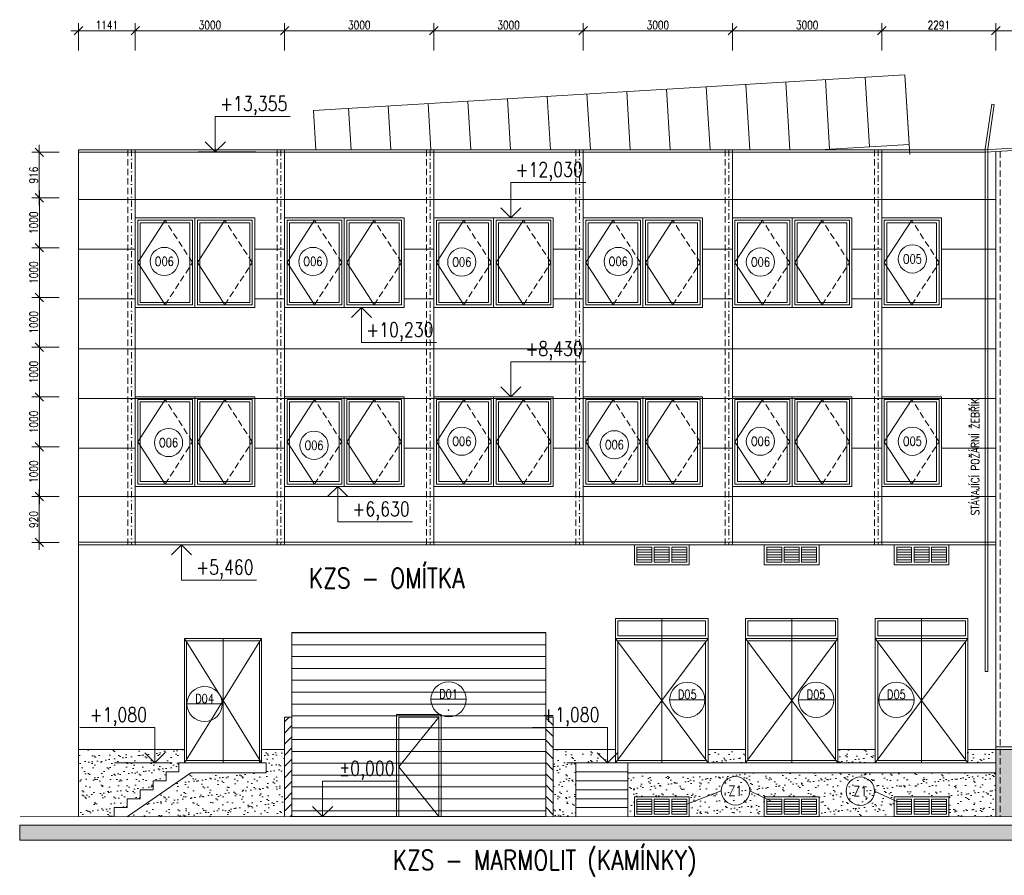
# Model space of a CAD drawing. Header units: millimetres. Extents: x -485339 to 350584, y -1189934 to 0.
# Tile 36 of 178: x -225259 to -205476, y -973818 to -956629. Entities that reach past the tile are written whole.
import ezdxf
from ezdxf.enums import TextEntityAlignment as Align

# ---------------------------------------------------------------- set-up
doc = ezdxf.new("R2010")
doc.units = ezdxf.units.MM
doc.header["$LTSCALE"] = 10
doc.linetypes.add('DASHDOT', pattern=[25.4, 12.7, -6.35, 0, -6.35])
doc.linetypes.add('ČÁRKOVANÁ', pattern=[19.05, 12.7, -6.35])
doc.layers.get('Defpoints').update_dxf_attribs({"color": 201})
for name, color, linetype, lineweight in [('N_dveře', 10, 'Continuous', 18), ('N_okna', 10, 'Continuous', 18), ('N_popis', 10, 'Continuous', 18), ('N_popis_fasáda', 212, 'Continuous', 18), ('N_popis_otvory', 10, 'Continuous', 18), ('N_čáry_obv.plášt', 212, 'Continuous', 18), ('N_čáry_plné', 10, 'Continuous', 18), ('N_šrary', 10, 'Continuous', 18), ('St__otvory_dveře', 40, 'Continuous', 18), ('St_kóty_výškové', 132, 'Continuous', 18), ('St_otvory_okna', 40, 'Continuous', 18), ('St_popis', 250, 'Continuous', 18), ('St_sloupy_opláštění_pohled', 25, 'ČÁRKOVANÁ', 18), ('St_čáry_obrys', 5, 'Continuous', 35), ('St_čáry_plné', 250, 'Continuous', 18), ('St_šrafy', 250, 'Continuous', 18)]:
    doc.layers.add(name, color=color, linetype=linetype, lineweight=lineweight)
doc.styles.add('ROMANS', font='romans.shx', dxfattribs={"width": 0.8})
doc.styles.get("Standard").update_dxf_attribs({"font": 'simplex.shx', "width": 0.8})
doc.dimstyles.new('stavebníM100', dxfattribs={"dimtxt": 165, "dimasz": 170, "dimexe": 150, "dimexo": 100, "dimgap": 30, "dimtad": 1, "dimdec": 0, "dimtxsty": 'Standard', "dimblk": 'OBLIQUE', "dimcen": -2.5, "dimdle": 150, "dimclrd": 256, "dimclre": 256, "dimclrt": 256, "dimadec": 4, "dimazin": 0, "dimtfac": 1, "dimtdec": 0, "dimtmove": 2, "dimatfit": 3, "dimldrblk": 'OBLIQUE', "dimfxl": 400, "dimfxlon": 1, "dimlwd": -1, "dimlwe": -1, "dimarcsym": 0})

# ---------------------------------------------------------------- blocks, each defined once
blk = doc.blocks.new('G$C4C01F9E8')
at = {"layer": 'St__otvory_dveře', "color": 0}
for points in [[(0, 0), (1860, 0), (1860, 2500), (0, 2500)], [(50, 50), (1810, 50), (1810, 2450), (50, 2450)]]:
    blk.add_lwpolyline(points, close=True, dxfattribs=at)
for points in [[(0, 2500), (930, 1250), (0, 0)], [(930, 0), (930, 2500)], [(1860, 2500), (930, 1250), (1860, 0)]]:
    blk.add_lwpolyline(points, dxfattribs=at)
blk = doc.blocks.new('G$CCE6EB1B3')
at = {"layer": 'St__otvory_dveře', "color": 0}
for points in [[(-550, -400), (550, -400), (550, 0), (-550, 0)], [(-500, -350), (-200, -350), (-200, -50), (-500, -50)], [(-150, -350), (150, -350), (150, -50), (-150, -50)], [(200, -350), (500, -350), (500, -50), (200, -50)]]:
    blk.add_lwpolyline(points, close=True, dxfattribs=at)
for points in [[(-500, -100), (-200, -100)], [(-500, -150), (-200, -150)], [(-150, -100), (150, -100)], [(-150, -150), (150, -150)], [(200, -100), (500, -100)], [(200, -150), (500, -150)], [(-500, -200), (-200, -200)], [(-500, -250), (-200, -250)], [(-500, -300), (-200, -300)], [(-150, -200), (150, -200)], [(-150, -250), (150, -250)], [(-150, -300), (150, -300)], [(200, -200), (500, -200)], [(200, -250), (500, -250)], [(200, -300), (500, -300)]]:
    blk.add_lwpolyline(points, dxfattribs=at)
blk = doc.blocks.new('G$C2A535DCC')
at = {"layer": 'St__otvory_dveře', "color": 0}
for p, q in [((775, 1250), (0, 2500)), ((0, 2500), (1550, 2500)), ((0, 2500), (775, 1250)), ((0, 2500), (0, 0)), ((1550, 2500), (0, 2500)), ((0, 0), (0, 2500)), ((0, 2500), (0, 2500)), ((0, 2450), (1508, 2450)), ((0, 2450), (0, 0)), ((1508, 2450), (0, 2450)), ((0, 0), (0, 2450)), ((42, 2450), (1508, 2450)), ((42, 2450), (42, 50)), ((1508, 2450), (42, 2450)), ((42, 50), (42, 2450)), ((775, 1250), (1550, 2500)), ((775, 2500), (775, 0)), ((1550, 2500), (775, 1250)), ((775, 0), (775, 2500)), ((775, 2500), (775, 2500)), ((1508, 2450), (1508, 0)), ((1508, 2450), (1508, 50)), ((1508, 0), (1508, 2450)), ((1508, 50), (1508, 2450)), ((1550, 2500), (1550, 0)), ((1550, 0), (1550, 2500)), ((1550, 2500), (1550, 2500)), ((0, 0), (775, 1250)), ((775, 1250), (0, 0)), ((1550, 0), (775, 1250)), ((775, 1250), (1550, 0)), ((0, 0), (0, 0)), ((0, 0), (0, 0)), ((0, 0), (1508, 0)), ((0, 0), (1550, 0)), ((42, 50), (42, 50)), ((1508, 50), (42, 50)), ((42, 50), (42, 50)), ((42, 50), (1508, 50)), ((775, 0), (775, 0)), ((0, 0), (0, 0)), ((1508, 0), (0, 0)), ((0, 0), (0, 0)), ((1550, 0), (0, 0)), ((0, 0), (0, 0)), ((1550, 0), (1550, 0))]:
    blk.add_line(p, q, dxfattribs=at)
blk = doc.blocks.new('G$C234DA3A5')
at = {"layer": 'St_otvory_okna', "color": 0}
for points in [[(0, 0), (1200, 0), (1200, 1800), (0, 1800)], [(50, 50), (1150, 50), (1150, 1750), (50, 1750)], [(100, 100), (1100, 100), (1100, 1700), (100, 1700)]]:
    blk.add_lwpolyline(points, close=True, dxfattribs=at)
blk.add_lwpolyline([(600, 50), (50, 900), (600, 1750)], dxfattribs=at)
at = {"layer": 'St_otvory_okna', "color": 0, "linetype": 'ČÁRKOVANÁ'}
blk.add_lwpolyline([(600, 50), (1150, 900), (600, 1750)], dxfattribs=at)
blk = doc.blocks.new('*U3985')
at = {"color": 0, "linetype": 'ByBlock', "lineweight": -2}
blk.add_line((3, 0), (-7, 0), dxfattribs=at)
for points in [[(0, 0), (0, 6.12), (0, 6.12), (-13, 6.12)], [(1.75, 1.75), (0, 0), (-1.75, 1.75)]]:
    blk.add_lwpolyline(points, dxfattribs=at)
at = {"color": 0, "linetype": 'ByBlock', "lineweight": -2, "style": 'ROMANS', "width": 0.8}
for tag, p in [('VYSKA', (-3.45, 9.62)), ('POPIS_001', (-12.5, 5.12))]:
    blk.add_attdef(tag, text='', height=2.5, dxfattribs=at).set_placement(p, align=Align.TOP_RIGHT)
blk = doc.blocks.new('*U4031')
at = {"color": 0, "linetype": 'ByBlock', "lineweight": -2}
blk.add_line((3, 0), (-7, 0), dxfattribs=at)
for points in [[(0, 0), (0, -6.12), (0, -6.12), (-13, -6.12)], [(1.75, -1.75), (0, 0), (-1.75, -1.75)]]:
    blk.add_lwpolyline(points, dxfattribs=at)
at = {"color": 0, "linetype": 'ByBlock', "lineweight": -2, "style": 'ROMANS', "width": 0.8}
for tag, p in [('VYSKA', (-3.45, -2.62)), ('POPIS_001', (-12.5, -7.13))]:
    blk.add_attdef(tag, text='', height=2.5, dxfattribs=at).set_placement(p, align=Align.TOP_RIGHT)
blk = doc.blocks.new('*U4033')
at = {"color": 0, "linetype": 'ByBlock', "lineweight": -2}
blk.add_line((3, 0), (-7, 0), dxfattribs=at)
for points in [[(0, 0), (0, 6.12), (0, 6.12), (-13, 6.12)], [(1.75, 1.75), (0, 0), (-1.75, 1.75)]]:
    blk.add_lwpolyline(points, dxfattribs=at)
at = {"color": 0, "linetype": 'ByBlock', "lineweight": -2, "style": 'ROMANS', "width": 0.8}
for tag, p in [('VYSKA', (-3.45, 9.62)), ('POPIS_001', (-12.5, 5.12))]:
    blk.add_attdef(tag, text='', height=2.5, dxfattribs=at).set_placement(p, align=Align.TOP_RIGHT)
blk = doc.blocks.new('*U4035')
at = {"color": 0, "linetype": 'ByBlock', "lineweight": -2}
blk.add_line((-3, 0), (7, 0), dxfattribs=at)
for points in [[(0, 0), (0, 6.12), (0, 6.12), (13, 6.12)], [(-1.75, 1.75), (0, 0), (1.75, 1.75)]]:
    blk.add_lwpolyline(points, dxfattribs=at)
at = {"color": 0, "linetype": 'ByBlock', "lineweight": -2, "style": 'ROMANS', "width": 0.8}
blk.add_attdef('VYSKA', text='', height=2.5, dxfattribs=at).set_placement((12.5, 9.62), align=Align.TOP_RIGHT)
blk.add_attdef('POPIS_001', text='', height=2.5, dxfattribs=at).set_placement((12.5, 5.12), align=Align.TOP_LEFT)
blk = doc.blocks.new('_OBLIQUE')
at = {"color": 0, "linetype": 'ByBlock'}
blk.add_line((-0.5, -0.5), (0.5, 0.5), dxfattribs=at)
blk = doc.blocks.new('*D6683')
at = {"layer": 'Defpoints', "color": 0}
for p in [(-222937, -956850), (-224078, -959243), (-222937, -959243)]:
    blk.add_point(p, dxfattribs=at)
at = {"layer": 'N_popis_fasáda'}
for p, q in [((-224228, -956850), (-222787, -956850)), ((-224078, -957250), (-224078, -956700)), ((-222937, -957250), (-222937, -956700))]:
    blk.add_line(p, q, dxfattribs=at)
at = {"layer": 'N_popis_fasáda', "linetype": 'ByBlock', "xscale": 170, "yscale": 170, "zscale": 170, "rotation": 180}
blk.add_blockref('_OBLIQUE', (-224078, -956850), dxfattribs=at)
at = {"layer": 'N_popis_fasáda', "linetype": 'ByBlock', "xscale": 170, "yscale": 170, "zscale": 170}
blk.add_blockref('_OBLIQUE', (-222937, -956850), dxfattribs=at)
at = {"layer": 'N_popis_fasáda', "insert": (-223508, -956737), "char_height": 165, "attachment_point": 5}
blk.add_mtext('1141', dxfattribs=at)
blk = doc.blocks.new('*D6684')
at = {"layer": 'Defpoints', "color": 0}
for p in [(-219937, -956850), (-222937, -959243), (-219937, -959243)]:
    blk.add_point(p, dxfattribs=at)
at = {"layer": 'N_popis_fasáda'}
for p, q in [((-223087, -956850), (-219787, -956850)), ((-222937, -957250), (-222937, -956700)), ((-219937, -957250), (-219937, -956700))]:
    blk.add_line(p, q, dxfattribs=at)
at = {"layer": 'N_popis_fasáda', "linetype": 'ByBlock', "xscale": 170, "yscale": 170, "zscale": 170, "rotation": 180}
blk.add_blockref('_OBLIQUE', (-222937, -956850), dxfattribs=at)
at = {"layer": 'N_popis_fasáda', "linetype": 'ByBlock', "xscale": 170, "yscale": 170, "zscale": 170}
blk.add_blockref('_OBLIQUE', (-219937, -956850), dxfattribs=at)
at = {"layer": 'N_popis_fasáda', "insert": (-221437, -956737), "char_height": 165, "attachment_point": 5}
blk.add_mtext('3000', dxfattribs=at)
blk = doc.blocks.new('*D6685')
at = {"layer": 'Defpoints', "color": 0}
for p in [(-216937, -956850), (-219937, -959243), (-216937, -959293)]:
    blk.add_point(p, dxfattribs=at)
at = {"layer": 'N_popis_fasáda'}
for p, q in [((-220087, -956850), (-216787, -956850)), ((-219937, -957250), (-219937, -956700)), ((-216937, -957250), (-216937, -956700))]:
    blk.add_line(p, q, dxfattribs=at)
at = {"layer": 'N_popis_fasáda', "linetype": 'ByBlock', "xscale": 170, "yscale": 170, "zscale": 170, "rotation": 180}
blk.add_blockref('_OBLIQUE', (-219937, -956850), dxfattribs=at)
at = {"layer": 'N_popis_fasáda', "linetype": 'ByBlock', "xscale": 170, "yscale": 170, "zscale": 170}
blk.add_blockref('_OBLIQUE', (-216937, -956850), dxfattribs=at)
at = {"layer": 'N_popis_fasáda', "insert": (-218437, -956737), "char_height": 165, "attachment_point": 5}
blk.add_mtext('3000', dxfattribs=at)
blk = doc.blocks.new('*D6686')
at = {"layer": 'Defpoints', "color": 0}
for p in [(-213937, -956850), (-216937, -959293), (-213937, -959293)]:
    blk.add_point(p, dxfattribs=at)
at = {"layer": 'N_popis_fasáda'}
for p, q in [((-217087, -956850), (-213787, -956850)), ((-216937, -957250), (-216937, -956700)), ((-213937, -957250), (-213937, -956700))]:
    blk.add_line(p, q, dxfattribs=at)
at = {"layer": 'N_popis_fasáda', "linetype": 'ByBlock', "xscale": 170, "yscale": 170, "zscale": 170, "rotation": 180}
blk.add_blockref('_OBLIQUE', (-216937, -956850), dxfattribs=at)
at = {"layer": 'N_popis_fasáda', "linetype": 'ByBlock', "xscale": 170, "yscale": 170, "zscale": 170}
blk.add_blockref('_OBLIQUE', (-213937, -956850), dxfattribs=at)
at = {"layer": 'N_popis_fasáda', "insert": (-215437, -956737), "char_height": 165, "attachment_point": 5}
blk.add_mtext('3000', dxfattribs=at)
blk = doc.blocks.new('*D6687')
at = {"layer": 'Defpoints', "color": 0}
for p in [(-210937, -956850), (-210937, -959243), (-213937, -959293)]:
    blk.add_point(p, dxfattribs=at)
at = {"layer": 'N_popis_fasáda'}
for p, q in [((-214087, -956850), (-210787, -956850)), ((-213937, -957250), (-213937, -956700)), ((-210937, -957250), (-210937, -956700))]:
    blk.add_line(p, q, dxfattribs=at)
at = {"layer": 'N_popis_fasáda', "linetype": 'ByBlock', "xscale": 170, "yscale": 170, "zscale": 170, "rotation": 180}
blk.add_blockref('_OBLIQUE', (-213937, -956850), dxfattribs=at)
at = {"layer": 'N_popis_fasáda', "linetype": 'ByBlock', "xscale": 170, "yscale": 170, "zscale": 170}
blk.add_blockref('_OBLIQUE', (-210937, -956850), dxfattribs=at)
at = {"layer": 'N_popis_fasáda', "insert": (-212437, -956737), "char_height": 165, "attachment_point": 5}
blk.add_mtext('3000', dxfattribs=at)
blk = doc.blocks.new('*D6688')
at = {"layer": 'Defpoints', "color": 0}
for p in [(-207937, -956850), (-210937, -959243), (-207937, -959243)]:
    blk.add_point(p, dxfattribs=at)
at = {"layer": 'N_popis_fasáda'}
for p, q in [((-211087, -956850), (-207787, -956850)), ((-210937, -957250), (-210937, -956700)), ((-207937, -957250), (-207937, -956700))]:
    blk.add_line(p, q, dxfattribs=at)
at = {"layer": 'N_popis_fasáda', "linetype": 'ByBlock', "xscale": 170, "yscale": 170, "zscale": 170, "rotation": 180}
blk.add_blockref('_OBLIQUE', (-210937, -956850), dxfattribs=at)
at = {"layer": 'N_popis_fasáda', "linetype": 'ByBlock', "xscale": 170, "yscale": 170, "zscale": 170}
blk.add_blockref('_OBLIQUE', (-207937, -956850), dxfattribs=at)
at = {"layer": 'N_popis_fasáda', "insert": (-209437, -956737), "char_height": 165, "attachment_point": 5}
blk.add_mtext('3000', dxfattribs=at)
blk = doc.blocks.new('*D6689')
at = {"layer": 'Defpoints', "color": 0}
for p in [(-205646, -956850), (-207937, -959243), (-205646, -959281)]:
    blk.add_point(p, dxfattribs=at)
at = {"layer": 'N_popis_fasáda'}
for p, q in [((-208087, -956850), (-205496, -956850)), ((-207937, -957250), (-207937, -956700)), ((-205646, -957250), (-205646, -956700))]:
    blk.add_line(p, q, dxfattribs=at)
at = {"layer": 'N_popis_fasáda', "linetype": 'ByBlock', "xscale": 170, "yscale": 170, "zscale": 170, "rotation": 180}
blk.add_blockref('_OBLIQUE', (-207937, -956850), dxfattribs=at)
at = {"layer": 'N_popis_fasáda', "linetype": 'ByBlock', "xscale": 170, "yscale": 170, "zscale": 170}
blk.add_blockref('_OBLIQUE', (-205646, -956850), dxfattribs=at)
at = {"layer": 'N_popis_fasáda', "insert": (-206792, -956737), "char_height": 165, "attachment_point": 5}
blk.add_mtext('2291', dxfattribs=at)
blk = doc.blocks.new('*D6690')
at = {"layer": 'Defpoints', "color": 0}
for p in [(-201903, -956850), (-201903, -959056), (-205646, -959281)]:
    blk.add_point(p, dxfattribs=at)
at = {"layer": 'N_popis_fasáda'}
for p, q in [((-205796, -956850), (-201753, -956850)), ((-205646, -957250), (-205646, -956700)), ((-201903, -957250), (-201903, -956700))]:
    blk.add_line(p, q, dxfattribs=at)
at = {"layer": 'N_popis_fasáda', "linetype": 'ByBlock', "xscale": 170, "yscale": 170, "zscale": 170, "rotation": 180}
blk.add_blockref('_OBLIQUE', (-205646, -956850), dxfattribs=at)
at = {"layer": 'N_popis_fasáda', "linetype": 'ByBlock', "xscale": 170, "yscale": 170, "zscale": 170}
blk.add_blockref('_OBLIQUE', (-201903, -956850), dxfattribs=at)
at = {"layer": 'N_popis_fasáda', "insert": (-203775, -956737), "char_height": 165, "attachment_point": 5}
blk.add_mtext('3743', dxfattribs=at)
blk = doc.blocks.new('*D7533')
at = {"layer": 'Defpoints', "color": 0}
for p in [(-224865, -966209), (-224078, -966209), (-224078, -967129)]:
    blk.add_point(p, dxfattribs=at)
at = {"layer": 'N_popis_fasáda'}
for p, q in [((-224865, -967279), (-224865, -966059)), ((-224465, -966209), (-225015, -966209)), ((-224465, -967129), (-225015, -967129))]:
    blk.add_line(p, q, dxfattribs=at)
at = {"layer": 'N_popis_fasáda', "linetype": 'ByBlock', "xscale": 170, "yscale": 170, "zscale": 170}
for p, rotation in [((-224865, -966209), 90), ((-224865, -967129), 270)]:
    blk.add_blockref('_OBLIQUE', p, dxfattribs=dict(at, rotation=rotation))
at = {"layer": 'N_popis_fasáda', "insert": (-224978, -966669), "char_height": 165, "attachment_point": 5, "rotation": 90}
blk.add_mtext('920', dxfattribs=at)
blk = doc.blocks.new('*D7535')
at = {"layer": 'Defpoints', "color": 0}
for p in [(-224864, -964209), (-224077, -964209), (-224077, -965209)]:
    blk.add_point(p, dxfattribs=at)
at = {"layer": 'N_popis_fasáda'}
for p, q in [((-224864, -965359), (-224864, -964059)), ((-224464, -964209), (-225014, -964209)), ((-224464, -965209), (-225014, -965209))]:
    blk.add_line(p, q, dxfattribs=at)
at = {"layer": 'N_popis_fasáda', "linetype": 'ByBlock', "xscale": 170, "yscale": 170, "zscale": 170}
for p, rotation in [((-224864, -964209), 90), ((-224864, -965209), 270)]:
    blk.add_blockref('_OBLIQUE', p, dxfattribs=dict(at, rotation=rotation))
at = {"layer": 'N_popis_fasáda', "insert": (-224977, -964709), "char_height": 165, "attachment_point": 5, "rotation": 90}
blk.add_mtext('1000', dxfattribs=at)
blk = doc.blocks.new('*D7536')
at = {"layer": 'Defpoints', "color": 0}
for p in [(-224864, -963209), (-224077, -963209), (-224077, -964209)]:
    blk.add_point(p, dxfattribs=at)
at = {"layer": 'N_popis_fasáda'}
for p, q in [((-224464, -963209), (-225014, -963209)), ((-224864, -964359), (-224864, -963059)), ((-224464, -964209), (-225014, -964209))]:
    blk.add_line(p, q, dxfattribs=at)
at = {"layer": 'N_popis_fasáda', "linetype": 'ByBlock', "xscale": 170, "yscale": 170, "zscale": 170}
for p, rotation in [((-224864, -963209), 90), ((-224864, -964209), 270)]:
    blk.add_blockref('_OBLIQUE', p, dxfattribs=dict(at, rotation=rotation))
at = {"layer": 'N_popis_fasáda', "insert": (-224977, -963709), "char_height": 165, "attachment_point": 5, "rotation": 90}
blk.add_mtext('1000', dxfattribs=at)
blk = doc.blocks.new('*D7537')
at = {"layer": 'Defpoints', "color": 0}
for p in [(-224864, -962209), (-224077, -962209), (-224077, -963209)]:
    blk.add_point(p, dxfattribs=at)
at = {"layer": 'N_popis_fasáda'}
for p, q in [((-224464, -962209), (-225014, -962209)), ((-224864, -963359), (-224864, -962059)), ((-224464, -963209), (-225014, -963209))]:
    blk.add_line(p, q, dxfattribs=at)
at = {"layer": 'N_popis_fasáda', "linetype": 'ByBlock', "xscale": 170, "yscale": 170, "zscale": 170}
for p, rotation in [((-224864, -962209), 90), ((-224864, -963209), 270)]:
    blk.add_blockref('_OBLIQUE', p, dxfattribs=dict(at, rotation=rotation))
at = {"layer": 'N_popis_fasáda', "insert": (-224977, -962709), "char_height": 165, "attachment_point": 5, "rotation": 90}
blk.add_mtext('1000', dxfattribs=at)
blk = doc.blocks.new('*D7538')
at = {"layer": 'Defpoints', "color": 0}
for p in [(-224864, -961209), (-224077, -961209), (-224077, -962209)]:
    blk.add_point(p, dxfattribs=at)
at = {"layer": 'N_popis_fasáda'}
for p, q in [((-224464, -961209), (-225014, -961209)), ((-224864, -962359), (-224864, -961059)), ((-224464, -962209), (-225014, -962209))]:
    blk.add_line(p, q, dxfattribs=at)
at = {"layer": 'N_popis_fasáda', "linetype": 'ByBlock', "xscale": 170, "yscale": 170, "zscale": 170}
for p, rotation in [((-224864, -961209), 90), ((-224864, -962209), 270)]:
    blk.add_blockref('_OBLIQUE', p, dxfattribs=dict(at, rotation=rotation))
at = {"layer": 'N_popis_fasáda', "insert": (-224977, -961709), "char_height": 165, "attachment_point": 5, "rotation": 90}
blk.add_mtext('1000', dxfattribs=at)
blk = doc.blocks.new('*D7539')
at = {"layer": 'Defpoints', "color": 0}
for p in [(-224864, -960209), (-224077, -960209), (-224077, -961209)]:
    blk.add_point(p, dxfattribs=at)
at = {"layer": 'N_popis_fasáda'}
for p, q in [((-224464, -960209), (-225014, -960209)), ((-224864, -961359), (-224864, -960059)), ((-224464, -961209), (-225014, -961209))]:
    blk.add_line(p, q, dxfattribs=at)
at = {"layer": 'N_popis_fasáda', "linetype": 'ByBlock', "xscale": 170, "yscale": 170, "zscale": 170}
for p, rotation in [((-224864, -960209), 90), ((-224864, -961209), 270)]:
    blk.add_blockref('_OBLIQUE', p, dxfattribs=dict(at, rotation=rotation))
at = {"layer": 'N_popis_fasáda', "insert": (-224977, -960709), "char_height": 165, "attachment_point": 5, "rotation": 90}
blk.add_mtext('1000', dxfattribs=at)
blk = doc.blocks.new('*D7540')
at = {"layer": 'Defpoints', "color": 0}
for p in [(-224865, -959293), (-224078, -959293), (-224078, -960209)]:
    blk.add_point(p, dxfattribs=at)
at = {"layer": 'N_popis_fasáda'}
for p, q in [((-224865, -960359), (-224865, -959143)), ((-224465, -959293), (-225015, -959293)), ((-224465, -960209), (-225015, -960209))]:
    blk.add_line(p, q, dxfattribs=at)
at = {"layer": 'N_popis_fasáda', "linetype": 'ByBlock', "xscale": 170, "yscale": 170, "zscale": 170}
for p, rotation in [((-224865, -959293), 90), ((-224865, -960209), 270)]:
    blk.add_blockref('_OBLIQUE', p, dxfattribs=dict(at, rotation=rotation))
at = {"layer": 'N_popis_fasáda', "insert": (-224978, -959751), "char_height": 165, "attachment_point": 5, "rotation": 90}
blk.add_mtext('916', dxfattribs=at)
blk = doc.blocks.new('*D7541')
at = {"layer": 'Defpoints', "color": 0}
for p in [(-224077, -965209), (-224864, -966209), (-224078, -966209)]:
    blk.add_point(p, dxfattribs=at)
at = {"layer": 'N_popis_fasáda'}
for p, q in [((-224864, -965059), (-224864, -966359)), ((-224464, -965209), (-225014, -965209)), ((-224464, -966209), (-225014, -966209))]:
    blk.add_line(p, q, dxfattribs=at)
at = {"layer": 'N_popis_fasáda', "linetype": 'ByBlock', "xscale": 170, "yscale": 170, "zscale": 170}
for p, rotation in [((-224864, -965209), 90), ((-224864, -966209), 270)]:
    blk.add_blockref('_OBLIQUE', p, dxfattribs=dict(at, rotation=rotation))
at = {"layer": 'N_popis_fasáda', "insert": (-224977, -965709), "char_height": 165, "attachment_point": 5, "rotation": 90}
blk.add_mtext('1000', dxfattribs=at)

msp = doc.modelspace()

# ---------------------------------------------------------------- hatches: boundary and pattern name
at = {"layer": 'N_dveře'}
h = msp.add_hatch(dxfattribs=at)
h.set_pattern_fill('ANSI31', color=256, scale=75, angle=135)
h.set_pattern_definition([(180, (27661.83, -1684.82), (-3e-14, -238.125), [])])
h.paths.add_polyline_path([(-214688.2, -968938.5), (-219788.2, -968938.5), (-219788.2, -972638.5), (-214688.2, -972638.5)])
h = msp.add_hatch(dxfattribs=at)
h.set_pattern_fill('ANSI31', color=256, scale=50)
h.set_pattern_definition([(45, (27661.83, 0), (-112.253202, 112.253202), [])])
h.paths.add_polyline_path([(-219788.2, -970638.5), (-219938.2, -970638.5), (-219938.2, -971288.5), (-219938.2, -972638.5), (-219788.2, -972638.5)])
h = msp.add_hatch(dxfattribs=at)
h.set_pattern_fill('ANSI31', color=256, scale=50, angle=90)
h.set_pattern_definition([(135, (29011.83, 0), (-112.253202, -112.253202), [])])
h.paths.add_polyline_path([(-214538.2, -970670), (-214688.2, -970670), (-214688.2, -971320), (-214688.2, -972670), (-214538.2, -972670)])
at = {"layer": 'N_šrary'}
h = msp.add_hatch(dxfattribs=at)
h.set_pattern_fill('AR-SAND', color=256, scale=5)
h.paths.add_polyline_path([(-219938.2, -972638.5), (-219938.2, -971288.5), (-220398.2, -971288.5), (-220398.2, -971558.5), (-220308.2, -971558.5), (-220308.2, -971758.5), (-221823.5, -971758.5), (-223094.6, -972638.5)])
h.paths.add_polyline_path([(-221948.2, -971288.5), (-222542.8, -971288.5), (-224078.2, -971288.5), (-224078.2, -972638.5), (-223358.2, -972638.5), (-223358.2, -972458.5), (-223098.2, -972458.5), (-223098.2, -972278.5), (-222838.2, -972278.5), (-222838.2, -972098.5), (-222578.2, -972098.5), (-222578.2, -971918.5), (-222318.2, -971918.5), (-222318.2, -971738.5), (-222058.2, -971738.5), (-222058.2, -971558.5), (-221948.2, -971558.5)])
h = msp.add_hatch(dxfattribs=at)
h.set_pattern_fill('AR-SAND', color=256, scale=5)
h.paths.add_polyline_path([(-212908.2, -972638.5), (-212908.2, -972238.5), (-211808.2, -972238.5), (-211808.2, -972638.5), (-210298.2, -972638.5), (-210298.2, -972238.5), (-209198.2, -972238.5), (-209198.2, -972638.5), (-207688.2, -972638.5), (-207688.2, -972238.5), (-206588.2, -972238.5), (-206588.2, -972638.5), (-205646.3, -972638.5), (-205646.3, -971758.5), (-213038.2, -971758.5), (-213038.2, -971918.5), (-213038.2, -972098.5), (-213038.2, -972278.5), (-213038.2, -972458.5), (-213038.2, -972638.5)])
h.paths.add_polyline_path([(-211428.2, -971558.5), (-210678.2, -971558.5), (-210678.2, -971288.5), (-211428.2, -971288.5)])
h.paths.add_polyline_path([(-208818.2, -971558.5), (-208068.2, -971558.5), (-208068.2, -971288.5), (-208818.2, -971288.5)])
h.paths.add_polyline_path([(-206208.2, -971558.5), (-205646.3, -971558.5), (-205646.3, -971288.5), (-206208.2, -971288.5)])
h.paths.add_polyline_path([(-214538.2, -972638.5), (-214088.2, -972638.5), (-214088.2, -972458.5), (-214088.2, -972278.5), (-214088.2, -972098.5), (-214088.2, -971918.5), (-214088.2, -971738.5), (-214088.2, -971558.5), (-213452.1, -971558.5), (-213452.1, -971288.5), (-214538.2, -971288.5)])
h = msp.add_hatch(dxfattribs=at)
h.set_pattern_fill('AR-SAND', color=256, scale=5)
h.set_pattern_definition([(37.5, (-15110.36, 3e-10), (-8.000156, 244.70662), [0, -193.04, 0, -215.9, 0, -206.375]), (7.5, (-15110.36, 3e-10), (224.76164, 358.41255), [0, -104.14, 0, -173.99, 0, -66.675]), (327.5, (-15266.57, 3e-10), (395.496185, 0.718592), [0, -63.5, 0, -228.6, 0, -298.45]), (317.5, (-15266.57, 3e-10), (381.77823, 111.46466), [0, -31.75, 0, -149.86, 0, -171.45])])
h.paths.add_polyline_path([(-195708.2, -971288.5), (-205646.3, -971288.5), (-205646.3, -972638.5), (-195708.2, -972635.9)])
at = {"layer": 'St_šrafy'}
h = msp.add_hatch(color=256, dxfattribs=at)
h.dxf.hatch_style = 1
h.paths.add_polyline_path([(-154432.1, -972813.5), (-225253.8, -972813.5), (-225253.8, -973113.5), (-154432.1, -973113.5)])

# ---------------------------------------------------------------- linework, layer by layer
at = {"layer": 'N_dveře'}
for points in [[(-213288.2, -969058.5), (-211428.2, -969058.5), (-211428.2, -968658.5), (-213288.2, -968658.5)], [(-213238.2, -969008.5), (-211478.2, -969008.5), (-211478.2, -968708.5), (-213238.2, -968708.5)], [(-210678.2, -969058.5), (-208818.2, -969058.5), (-208818.2, -968658.5), (-210678.2, -968658.5)], [(-210628.2, -969008.5), (-208868.2, -969008.5), (-208868.2, -968708.5), (-210628.2, -968708.5)], [(-208068.2, -969058.5), (-206208.2, -969058.5), (-206208.2, -968658.5), (-208068.2, -968658.5)], [(-208018.2, -969008.5), (-206258.2, -969008.5), (-206258.2, -968708.5), (-208018.2, -968708.5)], [(-217688.2, -972638.5), (-216788.2, -972638.5), (-216788.2, -970588.5), (-217688.2, -970588.5)], [(-217638.2, -972638.5), (-216838.2, -972638.5), (-216838.2, -970638.5), (-217638.2, -970638.5)]]:
    msp.add_lwpolyline(points, close=True, dxfattribs=at)
for points in [[(-212358.2, -969058.5), (-212358.2, -968658.5)], [(-209748.2, -969058.5), (-209748.2, -968658.5)], [(-207138.2, -969058.5), (-207138.2, -968658.5)], [(-219938.2, -970638.5), (-219788.2, -970638.5)], [(-219938.2, -970638.5), (-219938.2, -972638.5)], [(-216838.2, -970638.5), (-217638.2, -971638.5), (-216838.2, -972638.5)], [(-214688.2, -970638.5), (-214538.2, -970638.5)], [(-214538.2, -972638.5), (-214538.2, -970638.5)]]:
    msp.add_lwpolyline(points, dxfattribs=at)
at = {"layer": 'N_okna'}
for p, q in [((-207472.3, -957737.7), (-207376.3, -959334.8)), ((-219356.6, -958452.1), (-219309.1, -959243.3))]:
    msp.add_line(p, q, dxfattribs=at)
for points in [[(-209069.4, -957833.7), (-208985.4, -959231.2)], [(-208270.9, -957785.7), (-208186.9, -959183.1)], [(-212263.7, -958025.7), (-212190.5, -959243.3)], [(-211465.1, -957977.7), (-211389, -959243.3)], [(-210666.5, -957929.7), (-210587.6, -959243.3)], [(-209868, -957881.7), (-209786.1, -959243.3)], [(-215457.9, -958217.7), (-215396.2, -959243.3)], [(-214659.3, -958169.7), (-214594.8, -959243.3)], [(-213860.8, -958121.7), (-213793.3, -959243.3)], [(-213062.2, -958073.7), (-212991.9, -959243.3)], [(-218652.1, -958409.7), (-218602, -959243.3)], [(-217853.6, -958361.7), (-217800.6, -959243.3)], [(-217055, -958313.7), (-216999.1, -959243.3)], [(-216256.4, -958265.7), (-216197.7, -959243.3)]]:
    msp.add_lwpolyline(points, dxfattribs=at)
at = {"layer": 'N_popis'}
for points in [[(-211163.7, -972121.3), (-211858.2, -972388.6)], [(-210591.8, -972121.3), (-210146.2, -972332.2)], [(-208083.8, -972127.8), (-207638.2, -972338.6)]]:
    msp.add_lwpolyline(points, dxfattribs=at)
for centre in [(-210877.7, -972121.3), (-208369.7, -972127.8)]:
    msp.add_circle(centre, 285.9, dxfattribs=at)
at = {"layer": 'N_popis_otvory'}
for centre, radius in [((-222353.9, -961486), 283.2), ((-219367.5, -961486), 283.2), ((-216376.3, -961497.7), 283.2), ((-213233.6, -961486), 283.2), ((-210376.3, -961497.7), 283.2), ((-207324.2, -961435.7), 283.2), ((-222268.4, -965124.4), 283.2), ((-219345.4, -965179.8), 283.2), ((-216376.3, -965097.7), 283.2), ((-213311.1, -965168.7), 283.2), ((-210376.3, -965097.7), 283.2), ((-207324.2, -965098.2), 283.2), ((-216641, -970282.7), 354.6), ((-221543.7, -970376.1), 354.6), ((-211845.2, -970293.1), 354.6), ((-209257.1, -970293.1), 354.6), ((-207644.7, -970293.1), 354.6)]:
    msp.add_circle(centre, radius, dxfattribs=at)
at = {"layer": 'N_čáry_obv.plášt'}
for points in [[(-222937.2, -959293.3), (-222937.2, -967128.5)], [(-219937.2, -959293.3), (-219937.2, -967128.5)], [(-216937.2, -959293.3), (-216937.2, -967128.5)], [(-213937.2, -959293.3), (-213937.2, -967128.5)], [(-210937.2, -959293.3), (-210937.2, -967128.5)], [(-207937.2, -959293.3), (-207937.2, -967128.5)], [(-205646.3, -960238.5), (-224078.2, -960238.5)], [(-222937.2, -961238.5), (-224078.2, -961238.5)], [(-219937.2, -961238.5), (-220537.2, -961238.5)], [(-216937.2, -961238.5), (-217537.2, -961238.5)], [(-213937.2, -961238.5), (-214537.2, -961238.5)], [(-210937.2, -961238.5), (-211537.2, -961238.5)], [(-207937.2, -961238.5), (-208537.2, -961238.5)], [(-205646.3, -961238.5), (-206737.2, -961238.5)], [(-222937.2, -962238.5), (-224078.2, -962238.5)], [(-219937.2, -962238.5), (-220537.2, -962238.5)], [(-216937.2, -962238.5), (-217537.2, -962238.5)], [(-213937.2, -962238.5), (-214537.2, -962238.5)], [(-210937.2, -962238.5), (-211537.2, -962238.5)], [(-207937.2, -962238.5), (-208537.2, -962238.5)], [(-205646.3, -962238.5), (-206737.2, -962238.5)], [(-205646.3, -963238.5), (-224078.2, -963238.5)], [(-205646.3, -964238.5), (-224078.2, -964238.5)], [(-222937.2, -965238.5), (-224078.2, -965238.5)], [(-219937.2, -965238.5), (-220537.2, -965238.5)], [(-216937.2, -965238.5), (-217537.2, -965238.5)], [(-213937.2, -965238.5), (-214537.2, -965238.5)], [(-210937.2, -965238.5), (-211537.2, -965238.5)], [(-207937.2, -965238.5), (-208537.2, -965238.5)], [(-205646.3, -965238.5), (-206737.2, -965238.5)], [(-205646.3, -966208.5), (-224078.2, -966208.5)], [(-205646.3, -971238.5), (-201783.2, -971238.5)]]:
    msp.add_lwpolyline(points, dxfattribs=at)
at = {"layer": 'N_čáry_plné'}
for points in [[(-193400.7, -958494.3), (-205859.9, -959243.3)], [(-193400.5, -958544.4), (-205859.9, -959293.4)], [(-224078.2, -959243.3), (-224078.2, -972638.5)], [(-205859.9, -959243.3), (-224078.2, -959243.3)], [(-205859.9, -959293.3), (-224078.2, -959293.3)], [(-205646.3, -967128.5), (-224078.2, -967128.5)], [(-205646.3, -967178.5), (-224078.2, -967178.5)], [(-216995.5, -970282.7), (-216286.4, -970282.7)], [(-212199.8, -970293.1), (-211490.6, -970293.1)], [(-209611.7, -970293.1), (-208902.5, -970293.1)], [(-207999.3, -970293.1), (-207290.1, -970293.1)], [(-221898.3, -970376.1), (-221189.1, -970376.1)], [(-221948.2, -971288.5), (-224078.2, -971288.5)], [(-219938.2, -971288.5), (-220398.2, -971288.5)], [(-213288.2, -971288.5), (-214538.2, -971288.5)], [(-210678.2, -971288.5), (-211428.2, -971288.5)], [(-208068.2, -971288.5), (-208818.2, -971288.5)], [(-205646.3, -971288.5), (-206208.2, -971288.5)], [(-205646.3, -971288.5), (-195708.2, -971288.5)]]:
    msp.add_lwpolyline(points, dxfattribs=at)
msp.add_lwpolyline([(-214688.2, -972638.5), (-219788.2, -972638.5), (-219788.2, -968938.5), (-214688.2, -968938.5)], close=True, dxfattribs=at)
at = {"layer": 'St_sloupy_opláštění_pohled'}
for points in [[(-223087.2, -959243.3), (-223087.2, -967178.5)], [(-222937.2, -959243.3), (-222937.2, -967178.5)], [(-220087.2, -959243.3), (-220087.2, -967178.5)], [(-219937.2, -959243.3), (-219937.2, -967178.5)], [(-217087.2, -959243.3), (-217087.2, -967178.5)], [(-216937.2, -959243.3), (-216937.2, -967178.5)], [(-214087.2, -959243.3), (-214087.2, -967178.5)], [(-213937.2, -959243.3), (-213937.2, -967178.5)], [(-211087.2, -959243.3), (-211087.2, -967178.5)], [(-210937.2, -959243.3), (-210937.2, -967178.5)], [(-208087.2, -959243.3), (-208087.2, -967178.5)], [(-207937.2, -959243.3), (-207937.2, -967178.5)], [(-205561.3, -959275.4), (-205561.3, -972638.5)]]:
    msp.add_lwpolyline(points, dxfattribs=at)
at = {"layer": 'St_sloupy_opláštění_pohled', "linetype": 'DASHDOT'}
for points in [[(-223012.2, -959243.3), (-223012.2, -967178.5)], [(-220012.2, -959243.3), (-220012.2, -967178.5)], [(-217012.2, -959243.3), (-217012.2, -967178.5)], [(-214012.2, -959243.3), (-214012.2, -967178.5)], [(-211012.2, -959243.3), (-211012.2, -967178.5)], [(-208012.2, -959243.3), (-208012.2, -967178.5)]]:
    msp.add_lwpolyline(points, dxfattribs=at)
at = {"layer": 'St_čáry_obrys', "const_width": 10}
msp.add_lwpolyline([(-154432.1, -972638.5), (-225253.8, -972638.5)], dxfattribs=at)
at = {"layer": 'St_čáry_plné'}
msp.add_line((-207472.3, -957737.7), (-219356.6, -958452.1), dxfattribs=at)
for points in [[(-207472.3, -957737.7), (-207388.3, -959135.1)], [(-205859.9, -959222.7), (-205727.9, -958324.1)], [(-205809.9, -959226.3), (-205678.5, -958331.4)], [(-205678.5, -958331.4), (-205727.9, -958324.1)], [(-207388.3, -959135.1), (-209187.4, -959243.3)], [(-205859.9, -959222.7), (-205859.9, -969726.6)], [(-205809.9, -959226.3), (-205809.9, -969726.6)], [(-205646.3, -959280.6), (-205646.3, -972638.5)], [(-205859.9, -969726.6), (-205809.9, -969726.6)], [(-223358.2, -972638.5), (-223358.2, -972458.5), (-223098.2, -972458.5), (-223098.2, -972278.5), (-222838.2, -972278.5), (-222838.2, -972098.5), (-222578.2, -972098.5), (-222578.2, -972098.5), (-222578.2, -971918.5), (-222318.2, -971918.5), (-222318.2, -971738.5), (-222058.2, -971738.5), (-222058.2, -971558.5), (-220308.2, -971558.5), (-220308.2, -971758.5), (-221823.5, -971758.5)], [(-214088.2, -971558.5), (-214088.2, -972638.5)], [(-214088.2, -971558.5), (-205646.3, -971558.5)], [(-213038.2, -971558.5), (-213038.2, -972638.5)], [(-221823.5, -971758.5), (-223094.6, -972638.5)], [(-214088.2, -971738.5), (-213038.2, -971738.5)], [(-213038.2, -971758.5), (-205646.3, -971758.5)], [(-214088.2, -971918.5), (-213038.2, -971918.5)], [(-214088.2, -972098.5), (-213038.2, -972098.5)], [(-214088.2, -972278.5), (-213038.2, -972278.5)], [(-214088.2, -972458.5), (-213038.2, -972458.5)], [(-223358.2, -972638.5), (-223358.2, -972638.5), (-223358.2, -972638.5)], [(-223358.2, -972638.5), (-223358.2, -972638.5)]]:
    msp.add_lwpolyline(points, dxfattribs=at)
at = {"layer": 'St_šrafy'}
msp.add_lwpolyline([(-154432.1, -972813.5), (-225253.8, -972813.5), (-225253.8, -973113.5), (-154432.1, -973113.5)], close=True, dxfattribs=at)

# ---------------------------------------------------------------- block references
at = {"layer": 'N_dveře'}
for name, p in [('G$C2A535DCC', (-221948.2, -971558.5)), ('G$C4C01F9E8', (-213288.2, -971558.5)), ('G$C4C01F9E8', (-210678.2, -971558.5)), ('G$C4C01F9E8', (-208068.2, -971558.5))]:
    msp.add_blockref(name, p, dxfattribs=at)
at = {"layer": 'N_okna'}
for name, p in [('G$C234DA3A5', (-222937.2, -962408.5)), ('G$C234DA3A5', (-221737.2, -962408.5)), ('G$C234DA3A5', (-219937.2, -962408.5)), ('G$C234DA3A5', (-218737.2, -962408.5)), ('G$C234DA3A5', (-216937.2, -962408.5)), ('G$C234DA3A5', (-215737.2, -962408.5)), ('G$C234DA3A5', (-213937.2, -962408.5)), ('G$C234DA3A5', (-212737.2, -962408.5)), ('G$C234DA3A5', (-210937.2, -962408.5)), ('G$C234DA3A5', (-209737.2, -962408.5)), ('G$C234DA3A5', (-207937.2, -962408.5)), ('G$C234DA3A5', (-222937.2, -966008.5)), ('G$C234DA3A5', (-221737.2, -966008.5)), ('G$C234DA3A5', (-219937.2, -966008.5)), ('G$C234DA3A5', (-218737.2, -966008.5)), ('G$C234DA3A5', (-216937.2, -966008.5)), ('G$C234DA3A5', (-215737.2, -966008.5)), ('G$C234DA3A5', (-213937.2, -966008.5)), ('G$C234DA3A5', (-212737.2, -966008.5)), ('G$C234DA3A5', (-210937.2, -966008.5)), ('G$C234DA3A5', (-209737.2, -966008.5)), ('G$C234DA3A5', (-207937.2, -966008.5)), ('G$CCE6EB1B3', (-212358.2, -967178.5)), ('G$CCE6EB1B3', (-209748.2, -967178.5)), ('G$CCE6EB1B3', (-207138.2, -967178.5)), ('G$CCE6EB1B3', (-212358.2, -972238.5)), ('G$CCE6EB1B3', (-209748.2, -972238.5)), ('G$CCE6EB1B3', (-207138.2, -972238.5))]:
    msp.add_blockref(name, p, dxfattribs=at)
at = {"layer": 'St_kóty_výškové'}
ref = msp.add_blockref('*U3985', (-221328.2, -959283.5), dxfattribs=dict(at, xscale=-115.8301158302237, yscale=115.8301158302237, zscale=115.8301158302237))
ref.add_attrib('VYSKA', '+13,355', dxfattribs={"layer": '0', "color": 0, "linetype": 'ByBlock', "lineweight": -2, "height": 289.58, "style": 'ROMANS', "width": 0.8}).set_placement((-219880.4, -958168.7), align=Align.TOP_RIGHT)
ref = msp.add_blockref('*U4033', (-215392.4, -960608.5), dxfattribs=dict(at, xscale=-115.8301158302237, yscale=115.8301158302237, zscale=115.8301158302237))
ref.add_attrib('VYSKA', '+12,030', dxfattribs={"layer": '0', "color": 0, "linetype": 'ByBlock', "lineweight": -2, "height": 289.58, "style": 'ROMANS', "width": 0.8}).set_placement((-213944.6, -959493.7), align=Align.TOP_RIGHT)
ref = msp.add_blockref('*U4031', (-218392.4, -962408.5), dxfattribs=dict(at, xscale=-115.8301158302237, yscale=115.8301158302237, zscale=115.8301158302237))
ref.add_attrib('VYSKA', '+10,230', dxfattribs={"layer": '0', "color": 0, "linetype": 'ByBlock', "lineweight": -2, "height": 289.58, "style": 'ROMANS', "width": 0.8}).set_placement((-216944.6, -962712.6), align=Align.TOP_RIGHT)
ref = msp.add_blockref('*U4033', (-215392.4, -964208.5), dxfattribs=dict(at, xscale=-115.8301158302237, yscale=115.8301158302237, zscale=115.8301158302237))
ref.add_attrib('VYSKA', '+8,430', dxfattribs={"layer": '0', "color": 0, "linetype": 'ByBlock', "lineweight": -2, "height": 289.58, "style": 'ROMANS', "width": 0.8}).set_placement((-213944.6, -963093.7), align=Align.TOP_RIGHT)
ref = msp.add_blockref('*U4031', (-218869.8, -966008.5), dxfattribs=dict(at, xscale=-115.8301158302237, yscale=115.8301158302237, zscale=115.8301158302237))
ref.add_attrib('VYSKA', '+6,630', dxfattribs={"layer": '0', "color": 0, "linetype": 'ByBlock', "lineweight": -2, "height": 289.58, "style": 'ROMANS', "width": 0.8}).set_placement((-217422, -966312.6), align=Align.TOP_RIGHT)
ref = msp.add_blockref('*U4031', (-222006.4, -967178.5), dxfattribs=dict(at, xscale=-115.8301158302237, yscale=115.8301158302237, zscale=115.8301158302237))
ref.add_attrib('VYSKA', '+5,460', dxfattribs={"layer": '0', "color": 0, "linetype": 'ByBlock', "lineweight": -2, "height": 289.58, "style": 'ROMANS', "width": 0.8}).set_placement((-220558.7, -967482.6), align=Align.TOP_RIGHT)
ref = msp.add_blockref('*U4035', (-222542.8, -971558.5), dxfattribs=dict(at, xscale=-115.8301158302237, yscale=115.8301158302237, zscale=115.8301158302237))
ref.add_attrib('VYSKA', '+1,080', dxfattribs={"layer": '0', "color": 0, "linetype": 'ByBlock', "lineweight": -2, "height": 289.58, "style": 'ROMANS', "width": 0.8}).set_placement((-222699.9, -970443.7), align=Align.TOP_RIGHT)
ref = msp.add_blockref('*U4035', (-213452.1, -971558.5), dxfattribs=dict(at, xscale=-115.8301158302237, yscale=115.8301158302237, zscale=115.8301158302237))
ref.add_attrib('VYSKA', '+1,080', dxfattribs={"layer": '0', "color": 0, "linetype": 'ByBlock', "lineweight": -2, "height": 289.58, "style": 'ROMANS', "width": 0.8}).set_placement((-213609.2, -970443.7), align=Align.TOP_RIGHT)
ref = msp.add_blockref('*U3985', (-219173.3, -972638.5), dxfattribs=dict(at, xscale=-115.8301158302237, yscale=115.8301158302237, zscale=115.8301158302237))
ref.add_attrib('VYSKA', '%%P0,000', dxfattribs={"layer": '0', "color": 0, "linetype": 'ByBlock', "lineweight": -2, "height": 289.58, "style": 'ROMANS', "width": 0.8}).set_placement((-217725.5, -971523.7), align=Align.TOP_RIGHT)

# ---------------------------------------------------------------- texts
at = {"layer": 'N_popis', "width": 0.8}
for p in [(-210877.7, -972121.3), (-208369.7, -972127.8)]:
    msp.add_text('Z1', height=200, dxfattribs=at).set_placement(p, align=Align.MIDDLE_CENTER)
at = {"layer": 'N_popis_fasáda', "width": 0.8}
for s, p in [('KZS - OMÍTKA', (-219449.2, -968049.7)), ('KZS - MARMOLIT (KAMÍNKY)', (-217764.3, -973711.1))]:
    msp.add_text(s, height=400, dxfattribs=at).set_placement(p)
at = {"layer": 'N_popis_otvory', "width": 0.8}
for s, p in [('O06', (-222353.9, -961486)), ('O06', (-219367.5, -961486)), ('O06', (-216376.3, -961497.7)), ('O06', (-213233.6, -961486)), ('O06', (-210376.3, -961497.7)), ('O05', (-207324.2, -961435.7)), ('O06', (-222268.4, -965124.4)), ('O06', (-219345.4, -965179.8)), ('O06', (-216376.3, -965097.7)), ('O06', (-213311.1, -965168.7)), ('O06', (-210376.3, -965097.7)), ('O05', (-207324.2, -965098.2)), ('D01', (-216641, -970174.9)), ('D05', (-211845.2, -970185.3)), ('D05', (-209257.1, -970185.3)), ('D05', (-207644.7, -970185.3)), ('D04', (-221543.7, -970268.3)), ('.', (-216641, -970421.6))]:
    msp.add_text(s, height=180, dxfattribs=at).set_placement(p, align=Align.MIDDLE_CENTER)
at = {"layer": 'St_popis', "ltscale": 2, "width": 0.8}
msp.add_text('STÁVAJÍCÍ POŽÁRNÍ ŽEBŘÍK', height=165, rotation=90, dxfattribs=at).set_placement((-205979.5, -966588.4))

# ---------------------------------------------------------------- dimensions: what is measured, and where the dimension line sits
at = {"layer": 'N_popis_fasáda'}
for base, p1, p2, picture, middle in [((-222937.2, -956849.8), (-224078.2, -959243.3), (-222937.2, -959243.3), '*D6683', (-223507.7, -956737.3)), ((-219937.2, -956849.8), (-222937.2, -959243.3), (-219937.2, -959243.3), '*D6684', (-221437.2, -956737.3)), ((-216937.2, -956849.8), (-219937.2, -959243.3), (-216937.2, -959293.3), '*D6685', (-218437.2, -956737.3)), ((-213937.2, -956849.8), (-216937.2, -959293.3), (-213937.2, -959293.3), '*D6686', (-215437.2, -956737.3)), ((-210937.2, -956849.8), (-213937.2, -959293.3), (-210937.2, -959243.3), '*D6687', (-212437.2, -956737.3)), ((-207937.2, -956849.8), (-210937.2, -959243.3), (-207937.2, -959243.3), '*D6688', (-209437.2, -956737.3)), ((-205646.3, -956849.8), (-207937.2, -959243.3), (-205646.3, -959280.6), '*D6689', (-206791.7, -956737.3)), ((-201903.2, -956849.8), (-205646.3, -959280.6), (-201903.2, -959055.5), '*D6690', (-203774.7, -956737.3))]:
    dim = msp.add_linear_dim(base=base, p1=p1, p2=p2, dimstyle='stavebníM100', override={"dimtxsty": 'Standard', "dimldrblk": 'OBLIQUE'}, dxfattribs=at)
    dim.commit()
    dim.dimension.update_dxf_attribs({"geometry": picture, "text_midpoint": middle})
for base, p1, p2, picture, middle in [((-224865.0525, -959293.297), (-224078.162, -960208.8378), (-224078.162, -959293.297), '*D7540', (-224977.5525, -959751.0674)), ((-224864.3, -960208.8), (-224077.4, -961208.8), (-224077.4, -960208.8), '*D7539', (-224976.8, -960708.8)), ((-224864.3, -961208.8), (-224077.4, -962208.8), (-224077.4, -961208.8), '*D7538', (-224976.8, -961708.8)), ((-224864.3, -962208.8), (-224077.4, -963208.8), (-224077.4, -962208.8), '*D7537', (-224976.8, -962708.8)), ((-224864.3, -963208.8), (-224077.4, -964208.8), (-224077.4, -963208.8), '*D7536', (-224976.8, -963708.8)), ((-224864.3, -964208.8), (-224077.4, -965208.8), (-224077.4, -964208.8), '*D7535', (-224976.8, -964708.8)), ((-224864.3, -966208.5), (-224077.4, -965208.8), (-224078.2, -966208.5), '*D7541', (-224976.8, -965708.7)), ((-224865.1, -966208.5), (-224078.2, -967128.5), (-224078.2, -966208.5), '*D7533', (-224977.6, -966668.5))]:
    dim = msp.add_linear_dim(base=base, p1=p1, p2=p2, angle=90, dimstyle='stavebníM100', dxfattribs=at)
    dim.commit()
    dim.dimension.update_dxf_attribs({"geometry": picture, "text_midpoint": middle})

doc.saveas('drawing.dxf')
